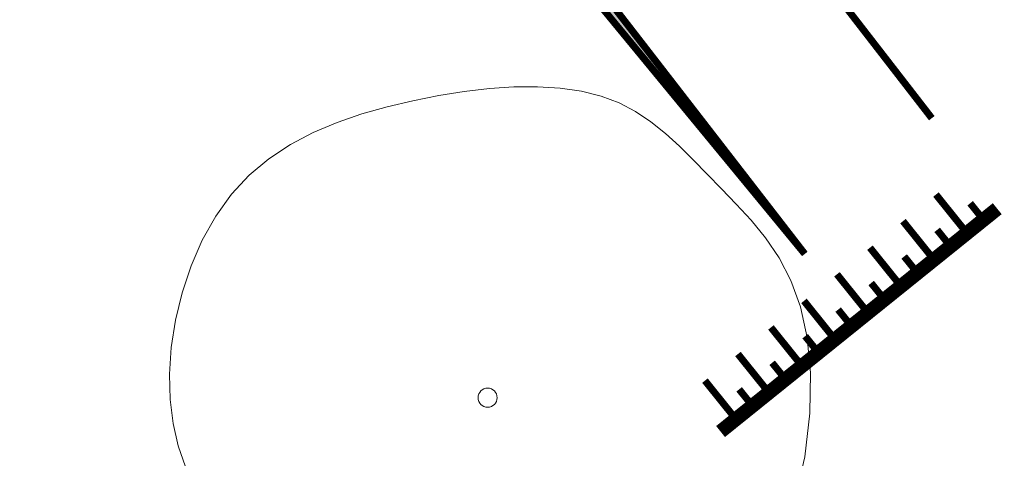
# Model space of a CAD drawing. Header units: metres. Extents: x 196678 to 197613, y 355400 to 356418.
# Tile 10 of 40: x 197088 to 197102, y 355551 to 355557. Entities that reach past the tile are written whole.
import ezdxf

# ---------------------------------------------------------------- set-up
doc = ezdxf.new("R2010")
doc.units = ezdxf.units.M
doc.linetypes.add('rvv1-3', pattern=[4, 1, -3])
doc.linetypes.add('VW-1-3_STREEP', pattern=[4, 1, -3])
for name, color, linetype, lineweight in [('B-WE-GR-BOOM-S', 252, 'Continuous', 18), ('B-WE-VW-MARKERING-S', 252, 'Continuous', 0), ('B-WE-VW-MARKERING_LANGS_STREEP_13_010-G', 252, 'VW-1-3_STREEP', 18), ('B-WE-VW-MARKERING_PUNTSTUK-G', 252, 'Continuous', 18), ('B-WE-VW-MARKERING_PUNTSTUK-V', 252, 'Continuous', 18)]:
    doc.layers.add(name, color=color, linetype=linetype, lineweight=lineweight)

# ---------------------------------------------------------------- blocks, each defined once
blk = doc.blocks.new('SGR-BOOM_09')
blk.add_lwpolyline([(-2.710739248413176, 3.837438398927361), (-3.390540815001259, 3.615178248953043), (-3.939121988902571, 3.222587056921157), (-4.366876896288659, 2.696796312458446), (-4.684199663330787, 2.074937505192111), (-4.901484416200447, 1.394142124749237), (-5.029125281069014, 0.691541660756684), (-5.07751638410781, 0.004267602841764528), (-5.057051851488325, -0.6305485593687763), (-4.977847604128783, -1.18375880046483), (-4.848906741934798, -1.658148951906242), (-4.678954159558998, -2.064488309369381), (-4.476714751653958, -2.41354616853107), (-4.250913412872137, -2.716091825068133), (-4.010275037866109, -2.982894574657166), (-3.763524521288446, -3.224723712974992), (-3.519386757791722, -3.452348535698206), (-3.284344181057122, -3.674130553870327), (-3.055909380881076, -3.888800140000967), (-2.829352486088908, -4.092679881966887), (-2.599943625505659, -4.282092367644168), (-2.362952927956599, -4.45336018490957), (-2.113650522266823, -4.602805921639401), (-1.847306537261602, -4.726752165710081), (-1.559191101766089, -4.821521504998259), (-1.245945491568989, -4.884451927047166), (-0.9096955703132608, -4.916943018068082), (-0.5539383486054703, -4.921409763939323), (-0.1821708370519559, -4.900267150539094), (0.2021099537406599, -4.855930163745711), (0.595407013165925, -4.790813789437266), (0.9942233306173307, -4.707333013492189), (1.395061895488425, -4.607902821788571), (1.794278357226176, -4.49391581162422), (2.187639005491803, -4.362675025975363), (2.57076278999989, -4.210461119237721), (2.939268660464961, -4.033554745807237), (3.288775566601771, -3.82823656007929), (3.614902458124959, -3.590787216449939), (3.913268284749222, -3.31748736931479), (4.179491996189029, -3.004617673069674), (4.409902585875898, -2.650610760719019), (4.603669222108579, -2.262507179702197), (4.760671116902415, -1.849499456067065), (4.880787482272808, -1.42078011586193), (4.963897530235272, -0.9855416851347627), (5.009880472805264, -0.55297668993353), (5.018615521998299, -0.1322776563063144), (4.989981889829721, 0.2673628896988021), (4.924618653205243, 0.6390091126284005), (4.826204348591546, 0.9847519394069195), (4.69917737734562, 1.308938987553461), (4.54797614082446, 1.615917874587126), (4.377039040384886, 1.910036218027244), (4.190804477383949, 2.195641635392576), (3.993710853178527, 2.477081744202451), (3.790196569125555, 2.75870416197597), (3.582779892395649, 3.043288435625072), (3.366298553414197, 3.32734182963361), (3.133670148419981, 3.605803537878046), (2.877812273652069, 3.873612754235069), (2.591642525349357, 4.125708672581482), (2.2680784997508, 4.357030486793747), (1.900037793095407, 4.562517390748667), (1.480438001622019, 4.737108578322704), (1.003802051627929, 4.874466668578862), (0.4710741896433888, 4.963147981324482), (-0.1151960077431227, 4.990432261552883), (-0.7524589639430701, 4.943599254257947), (-1.438165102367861, 4.809928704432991), (-2.169764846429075, 4.576700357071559), (-2.944708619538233, 4.231193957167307), (-3.760446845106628, 3.760689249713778)])
blk.add_circle((0, 0), 0.15)

msp = doc.modelspace()

# ---------------------------------------------------------------- hatches: boundary and pattern name
at = {"layer": 'B-WE-VW-MARKERING_PUNTSTUK-V'}
h = msp.add_hatch(color=256, dxfattribs=at)
h.dxf.hatch_style = 1
h.paths.add_polyline_path([(197098.9252140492, 355553.8244078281), (197092.0834535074, 355562.6624329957), (197091.8110916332, 355562.4551296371)])

# ---------------------------------------------------------------- linework, layer by layer
at = {"layer": 'B-WE-VW-MARKERING-S', "flags": 128}
for points, const_width in [([(197101.2218214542, 355554.1190849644), (197100.7829581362, 355554.6644279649)], 0.09999999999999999), ([(197101.6508748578, 355554.4643645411), (197097.7321214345, 355551.3107582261)], 0.2), ([(197101.455539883, 355554.3071692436), (197101.2674556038, 355554.5408876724)], 0.09999999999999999), ([(197100.7543845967, 355553.7429164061), (197100.3155212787, 355554.2882594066)], 0.09999999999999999), ([(197100.9881030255, 355553.9310006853), (197100.8000187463, 355554.164719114)], 0.09999999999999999), ([(197100.2869477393, 355553.3667478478), (197099.8480844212, 355553.9120908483)], 0.09999999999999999), ([(197100.520666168, 355553.5548321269), (197100.3325818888, 355553.7885505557)], 0.09999999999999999), ([(197099.8195108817, 355552.9905792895), (197099.3806475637, 355553.5359222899)], 0.09999999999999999), ([(197100.0532293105, 355553.1786635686), (197099.8651450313, 355553.4123819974)], 0.09999999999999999), ([(197099.3520740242, 355552.6144107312), (197098.9132107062, 355553.1597537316)], 0.09999999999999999), ([(197099.585792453, 355552.8024950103), (197099.3977081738, 355553.0362134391)], 0.09999999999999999), ([(197098.8846371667, 355552.2382421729), (197098.4457738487, 355552.7835851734)], 0.09999999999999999), ([(197099.1183555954, 355552.4263264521), (197098.9302713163, 355552.6600448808)], 0.09999999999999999), ([(197098.4172003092, 355551.8620736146), (197097.9783369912, 355552.4074166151)], 0.09999999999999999), ([(197098.650918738, 355552.0501578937), (197098.4628344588, 355552.2838763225)], 0.09999999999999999), ([(197097.9497634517, 355551.4859050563), (197097.5109001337, 355552.0312480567)], 0.09999999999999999), ([(197098.1834818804, 355551.6739893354), (197097.9953976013, 355551.9077077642)], 0.09999999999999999)]:
    msp.add_lwpolyline(points, dxfattribs=dict(at, const_width=const_width))
at = {"layer": 'B-WE-VW-MARKERING_LANGS_STREEP_13_010-G', "linetype": 'rvv1-3', "const_width": 0.1, "flags": 128}
msp.add_lwpolyline([(197087.8556043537, 355572.3405861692), (197091.0531970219, 355568.2309765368), (197093.8164933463, 355564.6631762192), (197100.7238664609, 355555.7451823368)], dxfattribs=at)
at = {"layer": 'B-WE-VW-MARKERING_PUNTSTUK-G', "const_width": 0.1, "flags": 128}
msp.add_lwpolyline([(197091.8110916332, 355562.4551296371), (197098.9252140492, 355553.8244078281), (197092.0834535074, 355562.6624329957)], dxfattribs=at)

# ---------------------------------------------------------------- block references
at = {"layer": 'B-WE-GR-BOOM-S', "xscale": 0.9000000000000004, "yscale": 0.9000000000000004, "zscale": 0.9000000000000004, "rotation": 177.2882798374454}
msp.add_blockref('SGR-BOOM_09', (197094.433, 355551.79), dxfattribs=at)

doc.saveas('drawing.dxf')
